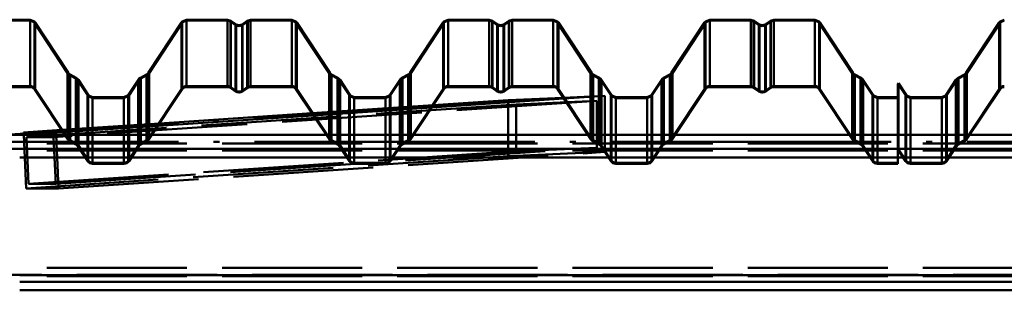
# Paper-space layout 'Layout1' of a CAD drawing. Extents: x -2 to 1033, y -36 to 596.
# Tile 88 of 256: x 171 to 192, y 501 to 507. Entities that reach past the tile are written whole.
import ezdxf

# ---------------------------------------------------------------- set-up
doc = ezdxf.new("R2010")
doc.units = 0
doc.linetypes.add('ACAD_ISO02W100', pattern=[15, 12, -3])
doc.linetypes.add('ACAD_ISO04W100', pattern=[30.5, 24, -3, 0.5, -3])
doc.layers.add('SS_PLECHY', color=7, linetype='CONTINUOUS', lineweight=50, true_color=0xb47846)
doc.layers.add('SS_VAZNICE', color=123, linetype='CONTINUOUS', lineweight=50)
doc.layers.add('SS_ZTUŽENÍ STŘECHA', color=211, linetype='CONTINUOUS', lineweight=50)

psp = doc.layouts.get("Layout1")

# ---------------------------------------------------------------- linework, layer by layer
at = {"layer": 'SS_PLECHY', "color": 5, "linetype": 'Continuous', "ltscale": 0.25}
for p, q in [((170.8225, 507.0036), (169.9446, 507.0036)), ((170.9144, 506.9653), (170.8225, 507.0036)), ((170.8225, 505.5812), (170.8225, 507.0036)), ((170.931, 506.9449), (170.9144, 506.9653)), ((171.6378, 505.8694), (170.931, 506.9449)), ((170.931, 505.5231), (170.931, 506.9449)), ((174.0612, 506.9449), (173.3544, 505.8694)), ((174.0777, 506.9653), (174.0612, 506.9449)), ((174.0612, 505.5231), (174.0612, 506.9449)), ((174.1697, 507.0036), (174.0777, 506.9653)), ((175.0476, 507.0036), (174.1697, 507.0036)), ((174.1697, 505.5812), (174.1697, 507.0036)), ((175.1216, 506.9804), (175.0476, 507.0036)), ((175.0476, 505.5812), (175.0476, 507.0036)), ((175.2325, 506.9033), (175.1216, 506.9804)), ((175.1216, 505.5582), (175.1216, 506.9804)), ((175.4686, 506.9804), (175.3577, 506.9033)), ((175.5426, 507.0036), (175.4686, 506.9804)), ((175.4686, 505.5582), (175.4686, 506.9804)), ((176.4205, 507.0036), (175.5426, 507.0036)), ((175.5426, 505.5812), (175.5426, 507.0036)), ((176.5124, 506.9653), (176.4205, 507.0036)), ((176.4205, 505.5812), (176.4205, 507.0036)), ((176.529, 506.9449), (176.5124, 506.9653)), ((177.2358, 505.8694), (176.529, 506.9449)), ((176.529, 505.5231), (176.529, 506.9449)), ((179.6592, 506.9449), (178.9524, 505.8694)), ((179.6757, 506.9653), (179.6592, 506.9449)), ((179.6592, 505.5231), (179.6592, 506.9449)), ((179.7677, 507.0036), (179.6757, 506.9653)), ((180.6456, 507.0036), (179.7677, 507.0036)), ((179.7677, 505.5812), (179.7677, 507.0036)), ((180.7196, 506.9804), (180.6456, 507.0036)), ((180.6456, 505.5812), (180.6456, 507.0036)), ((180.8305, 506.9033), (180.7196, 506.9804)), ((180.7196, 505.5582), (180.7196, 506.9804)), ((181.0666, 506.9804), (180.9557, 506.9033)), ((181.1406, 507.0036), (181.0666, 506.9804)), ((181.0666, 505.5582), (181.0666, 506.9804)), ((182.0185, 507.0036), (181.1406, 507.0036)), ((181.1406, 505.5812), (181.1406, 507.0036)), ((182.1104, 506.9653), (182.0185, 507.0036)), ((182.0185, 505.5812), (182.0185, 507.0036)), ((182.127, 506.9449), (182.1104, 506.9653)), ((182.8338, 505.8694), (182.127, 506.9449)), ((182.127, 505.5231), (182.127, 506.9449)), ((185.2572, 506.9449), (184.5504, 505.8694)), ((185.2737, 506.9653), (185.2572, 506.9449)), ((185.2572, 505.5231), (185.2572, 506.9449)), ((185.3657, 507.0036), (185.2737, 506.9653)), ((186.2436, 507.0036), (185.3657, 507.0036)), ((185.3657, 505.5812), (185.3657, 507.0036)), ((186.3176, 506.9804), (186.2436, 507.0036)), ((186.2436, 505.5812), (186.2436, 507.0036)), ((186.4285, 506.9033), (186.3176, 506.9804)), ((186.3176, 505.5582), (186.3176, 506.9804)), ((186.6646, 506.9804), (186.5537, 506.9033)), ((186.7386, 507.0036), (186.6646, 506.9804)), ((186.6646, 505.5582), (186.6646, 506.9804)), ((187.6165, 507.0036), (186.7386, 507.0036)), ((186.7386, 505.5812), (186.7386, 507.0036)), ((187.7084, 506.9653), (187.6165, 507.0036)), ((187.6165, 505.5812), (187.6165, 507.0036)), ((187.725, 506.9449), (187.7084, 506.9653)), ((188.4318, 505.8694), (187.725, 506.9449)), ((187.725, 505.5231), (187.725, 506.9449)), ((191.5615, 506.9449), (190.8547, 505.8694)), ((191.5781, 506.9653), (191.5615, 506.9449)), ((191.5615, 505.5231), (191.5615, 506.9449)), ((191.67, 507.0036), (191.5781, 506.9653)), ((175.2951, 506.8836), (175.2325, 506.9033)), ((175.2325, 505.4818), (175.2325, 506.9033)), ((175.3577, 506.9033), (175.2951, 506.8836)), ((175.3577, 505.4818), (175.3577, 506.9033)), ((180.8931, 506.8836), (180.8305, 506.9033)), ((180.8305, 505.4818), (180.8305, 506.9033)), ((180.9557, 506.9033), (180.8931, 506.8836)), ((180.9557, 505.4818), (180.9557, 506.9033)), ((186.4911, 506.8836), (186.4285, 506.9033)), ((186.4285, 505.4818), (186.4285, 506.9033)), ((186.5537, 506.9033), (186.4911, 506.8836)), ((186.5537, 505.4818), (186.5537, 506.9033)), ((171.6518, 505.8521), (171.6378, 505.8694)), ((171.6378, 504.457), (171.6378, 505.8694)), ((171.6775, 505.8329), (171.6518, 505.8521)), ((171.8102, 505.7613), (171.6775, 505.8329)), ((171.6775, 504.4208), (171.6775, 505.8329)), ((171.8405, 505.7386), (171.8102, 505.7613)), ((171.8102, 504.3498), (171.8102, 505.7613)), ((171.8571, 505.7182), (171.8405, 505.7386)), ((172.0688, 505.3959), (171.8571, 505.7182)), ((171.8571, 504.3071), (171.8571, 505.7182)), ((173.1351, 505.7182), (172.9233, 505.3959)), ((173.1516, 505.7386), (173.1351, 505.7182)), ((173.1351, 504.3071), (173.1351, 505.7182)), ((173.182, 505.7613), (173.1516, 505.7386)), ((173.3147, 505.8329), (173.182, 505.7613)), ((173.182, 504.3498), (173.182, 505.7613)), ((173.3404, 505.8521), (173.3147, 505.8329)), ((173.3147, 504.4208), (173.3147, 505.8329)), ((173.3544, 505.8694), (173.3404, 505.8521)), ((173.3544, 504.457), (173.3544, 505.8694)), ((177.2498, 505.8521), (177.2358, 505.8694)), ((177.2358, 504.457), (177.2358, 505.8694)), ((177.2755, 505.8329), (177.2498, 505.8521)), ((177.4082, 505.7613), (177.2755, 505.8329)), ((177.2755, 504.4208), (177.2755, 505.8329)), ((177.4385, 505.7386), (177.4082, 505.7613)), ((177.4082, 504.3498), (177.4082, 505.7613)), ((177.4551, 505.7182), (177.4385, 505.7386)), ((177.6668, 505.3959), (177.4551, 505.7182)), ((177.4551, 504.3071), (177.4551, 505.7182)), ((178.7331, 505.7182), (178.5213, 505.3959)), ((178.7496, 505.7386), (178.7331, 505.7182)), ((178.7331, 504.3071), (178.7331, 505.7182)), ((178.78, 505.7613), (178.7496, 505.7386)), ((178.9127, 505.8329), (178.78, 505.7613)), ((178.78, 504.3498), (178.78, 505.7613)), ((178.9384, 505.8521), (178.9127, 505.8329)), ((178.9127, 504.4208), (178.9127, 505.8329)), ((178.9524, 505.8694), (178.9384, 505.8521)), ((178.9524, 504.457), (178.9524, 505.8694)), ((182.8478, 505.8521), (182.8338, 505.8694)), ((182.8338, 504.457), (182.8338, 505.8694)), ((182.8735, 505.8329), (182.8478, 505.8521)), ((183.0062, 505.7613), (182.8735, 505.8329)), ((182.8735, 504.4208), (182.8735, 505.8329)), ((183.0365, 505.7386), (183.0062, 505.7613)), ((183.0062, 504.3498), (183.0062, 505.7613)), ((183.0531, 505.7182), (183.0365, 505.7386)), ((183.2648, 505.3959), (183.0531, 505.7182)), ((183.0531, 504.3071), (183.0531, 505.7182)), ((184.3311, 505.7182), (184.1193, 505.3959)), ((184.3476, 505.7386), (184.3311, 505.7182)), ((184.3311, 504.3071), (184.3311, 505.7182)), ((184.378, 505.7613), (184.3476, 505.7386)), ((184.5107, 505.8329), (184.378, 505.7613)), ((184.378, 504.3498), (184.378, 505.7613)), ((184.5364, 505.8521), (184.5107, 505.8329)), ((184.5107, 504.4208), (184.5107, 505.8329)), ((184.5504, 505.8694), (184.5364, 505.8521)), ((184.5504, 504.457), (184.5504, 505.8694)), ((188.4458, 505.8521), (188.4318, 505.8694)), ((188.4318, 504.457), (188.4318, 505.8694)), ((188.4715, 505.8329), (188.4458, 505.8521)), ((188.6042, 505.7613), (188.4715, 505.8329)), ((188.4715, 504.4208), (188.4715, 505.8329)), ((188.6345, 505.7386), (188.6042, 505.7613)), ((188.6042, 504.3498), (188.6042, 505.7613)), ((188.6511, 505.7182), (188.6345, 505.7386)), ((188.8628, 505.3959), (188.6511, 505.7182)), ((188.6511, 504.3071), (188.6511, 505.7182)), ((190.6354, 505.7182), (190.4236, 505.3959)), ((190.652, 505.7386), (190.6354, 505.7182)), ((190.6354, 504.3071), (190.6354, 505.7182)), ((190.6823, 505.7613), (190.652, 505.7386)), ((190.815, 505.8329), (190.6823, 505.7613)), ((190.6823, 504.3498), (190.6823, 505.7613)), ((190.8407, 505.8521), (190.815, 505.8329)), ((190.815, 504.4208), (190.815, 505.8329)), ((190.8547, 505.8694), (190.8407, 505.8521)), ((190.8547, 504.457), (190.8547, 505.8694)), ((169.9446, 505.5812), (170.8225, 505.5812)), ((169.9446, 505.5613), (170.8225, 505.5613)), ((170.9143, 505.5121), (171.6211, 504.446)), ((170.931, 505.5231), (171.6378, 504.457)), ((173.3544, 504.457), (174.0612, 505.5231)), ((173.3711, 504.446), (174.0778, 505.5121)), ((174.1697, 505.5812), (175.0476, 505.5812)), ((174.1697, 505.5613), (175.0476, 505.5613)), ((175.1102, 505.5418), (175.2211, 505.4654)), ((175.1216, 505.5582), (175.2325, 505.4818)), ((175.3577, 505.4818), (175.4686, 505.5582)), ((175.3691, 505.4654), (175.4799, 505.5418)), ((175.5426, 505.5812), (176.4205, 505.5812)), ((175.5426, 505.5613), (176.4205, 505.5613)), ((176.5123, 505.5121), (177.2191, 504.446)), ((176.529, 505.5231), (177.2358, 504.457)), ((178.9524, 504.457), (179.6592, 505.5231)), ((178.9691, 504.446), (179.6758, 505.5121)), ((179.7677, 505.5812), (180.6456, 505.5812)), ((179.7677, 505.5613), (180.6456, 505.5613)), ((180.7082, 505.5418), (180.8191, 505.4654)), ((180.7196, 505.5582), (180.8305, 505.4818)), ((180.9557, 505.4818), (181.0666, 505.5582)), ((180.9671, 505.4654), (181.0779, 505.5418)), ((181.1406, 505.5812), (182.0185, 505.5812)), ((181.1406, 505.5613), (182.0185, 505.5613)), ((182.1103, 505.5121), (182.8171, 504.446)), ((182.127, 505.5231), (182.8338, 504.457)), ((184.5504, 504.457), (185.2572, 505.5231)), ((184.5671, 504.446), (185.2738, 505.5121)), ((185.3657, 505.5812), (186.2436, 505.5812)), ((185.3657, 505.5613), (186.2436, 505.5613)), ((186.3062, 505.5418), (186.4171, 505.4654)), ((186.3176, 505.5582), (186.4285, 505.4818)), ((186.5537, 505.4818), (186.6646, 505.5582)), ((186.5651, 505.4654), (186.6759, 505.5418)), ((186.7386, 505.5812), (187.6165, 505.5812)), ((186.7386, 505.5613), (187.6165, 505.5613)), ((187.7083, 505.5121), (188.4151, 504.446)), ((187.725, 505.5231), (188.4318, 504.457)), ((189.4068, 505.6431), (189.3901, 505.632)), ((189.3901, 505.632), (189.3901, 504.2217)), ((189.5692, 505.3959), (189.4068, 505.6431)), ((189.4068, 504.2327), (189.4068, 505.6431)), ((190.8547, 504.457), (191.5615, 505.5231)), ((190.8714, 504.446), (191.5782, 505.5121)), ((172.0829, 505.3787), (172.0688, 505.3959)), ((172.0688, 503.9877), (172.0688, 505.3959)), ((172.1607, 505.3463), (172.0829, 505.3787)), ((172.8315, 505.3463), (172.1607, 505.3463)), ((172.9093, 505.3787), (172.8315, 505.3463)), ((172.8315, 503.9385), (172.8315, 505.3463)), ((172.9233, 505.3959), (172.9093, 505.3787)), ((172.9233, 503.9877), (172.9233, 505.3959)), ((177.6809, 505.3787), (177.6668, 505.3959)), ((177.6668, 503.9877), (177.6668, 505.3959)), ((177.7587, 505.3463), (177.6809, 505.3787)), ((178.4295, 505.3463), (177.7587, 505.3463)), ((177.7587, 503.9385), (177.7587, 505.3463)), ((178.5073, 505.3787), (178.4295, 505.3463)), ((178.4295, 503.9385), (178.4295, 505.3463)), ((178.5213, 505.3959), (178.5073, 505.3787)), ((178.5213, 503.9877), (178.5213, 505.3959)), ((183.2789, 505.3787), (183.2648, 505.3959)), ((183.2648, 503.9877), (183.2648, 505.3959)), ((183.3567, 505.3463), (183.2789, 505.3787)), ((184.0275, 505.3463), (183.3567, 505.3463)), ((183.3567, 503.9385), (183.3567, 505.3463)), ((184.1053, 505.3787), (184.0275, 505.3463)), ((184.0275, 503.9385), (184.0275, 505.3463)), ((184.1193, 505.3959), (184.1053, 505.3787)), ((184.1193, 503.9877), (184.1193, 505.3959)), ((188.8769, 505.3787), (188.8628, 505.3959)), ((188.8628, 503.9877), (188.8628, 505.3959)), ((188.9547, 505.3463), (188.8769, 505.3787)), ((189.3901, 505.3463), (188.9547, 505.3463)), ((188.9547, 505.3463), (188.9547, 503.9385)), ((189.5832, 505.3787), (189.5692, 505.3959)), ((189.5692, 503.9877), (189.5692, 505.3959)), ((189.661, 505.3463), (189.5832, 505.3787)), ((190.3318, 505.3463), (189.661, 505.3463)), ((189.661, 503.9385), (189.661, 505.3463)), ((190.4096, 505.3787), (190.3318, 505.3463)), ((190.3318, 503.9385), (190.3318, 505.3463)), ((190.4236, 505.3959), (190.4096, 505.3787)), ((190.4236, 503.9877), (190.4236, 505.3959)), ((171.6775, 504.4208), (171.8102, 504.3498)), ((173.182, 504.3498), (173.3147, 504.4208)), ((177.2755, 504.4208), (177.4082, 504.3498)), ((178.78, 504.3498), (178.9127, 504.4208)), ((182.8735, 504.4208), (183.0062, 504.3498)), ((184.378, 504.3498), (184.5107, 504.4208)), ((188.4715, 504.4208), (188.6042, 504.3498)), ((190.6823, 504.3498), (190.815, 504.4208)), ((171.668, 504.4033), (171.8007, 504.3323)), ((171.8404, 504.2961), (172.0522, 503.9767)), ((171.8571, 504.3071), (172.0688, 503.9877)), ((172.9233, 503.9877), (173.1351, 504.3071)), ((172.94, 503.9767), (173.1518, 504.2961)), ((173.1915, 504.3323), (173.3242, 504.4033)), ((177.266, 504.4033), (177.3987, 504.3323)), ((177.4384, 504.2961), (177.6502, 503.9767)), ((177.4551, 504.3071), (177.6668, 503.9877)), ((178.5213, 503.9877), (178.7331, 504.3071)), ((178.538, 503.9767), (178.7498, 504.2961)), ((178.7895, 504.3323), (178.9222, 504.4033)), ((182.864, 504.4033), (182.9967, 504.3323)), ((183.0364, 504.2961), (183.2482, 503.9767)), ((183.0531, 504.3071), (183.2648, 503.9877)), ((184.1193, 503.9877), (184.3311, 504.3071)), ((184.136, 503.9767), (184.3478, 504.2961)), ((184.3875, 504.3323), (184.5202, 504.4033)), ((188.462, 504.4033), (188.5947, 504.3323)), ((188.6344, 504.2961), (188.8462, 503.9767)), ((188.6511, 504.3071), (188.8628, 503.9877)), ((189.3901, 504.2217), (189.4068, 504.2327)), ((189.3901, 504.2217), (189.3901, 503.9385)), ((189.3901, 504.2217), (189.5525, 503.9767)), ((189.4068, 504.2327), (189.5692, 503.9877)), ((190.4236, 503.9877), (190.6354, 504.3071)), ((190.4403, 503.9767), (190.6521, 504.2961)), ((190.6918, 504.3323), (190.8245, 504.4033)), ((172.1607, 503.9385), (172.8315, 503.9385)), ((172.1607, 503.9186), (172.8315, 503.9186)), ((177.7587, 503.9385), (178.4295, 503.9385)), ((177.7587, 503.9186), (178.4295, 503.9186)), ((183.3567, 503.9385), (184.0275, 503.9385)), ((183.3567, 503.9186), (184.0275, 503.9186)), ((188.9547, 503.9385), (189.3901, 503.9385)), ((188.9547, 503.9186), (189.3901, 503.9186)), ((189.3901, 503.9385), (189.3901, 503.9186)), ((189.661, 503.9385), (190.3318, 503.9385)), ((189.661, 503.9186), (190.3318, 503.9186))]:
    psp.add_line(p, q, dxfattribs=at)
at = {"layer": 'SS_PLECHY', "color": 5, "linetype": 'ACAD_ISO02W100', "ltscale": 0.25}
for p, q in [((170.8225, 506.9835), (169.9446, 506.9835)), ((170.9003, 506.9511), (170.8225, 506.9835)), ((170.9143, 506.9339), (170.9003, 506.9511)), ((174.0919, 506.9511), (174.0778, 506.9339)), ((174.1697, 506.9835), (174.0919, 506.9511)), ((175.0476, 506.9835), (174.1697, 506.9835)), ((175.1102, 506.9638), (175.0476, 506.9835)), ((175.2211, 506.8867), (175.1102, 506.9638)), ((175.1102, 506.9638), (175.1102, 505.5418)), ((175.4799, 506.9638), (175.3691, 506.8867)), ((175.5426, 506.9835), (175.4799, 506.9638)), ((175.4799, 506.9638), (175.4799, 505.5418)), ((176.4205, 506.9835), (175.5426, 506.9835)), ((176.4983, 506.9511), (176.4205, 506.9835)), ((176.5123, 506.9339), (176.4983, 506.9511)), ((179.6899, 506.9511), (179.6758, 506.9339)), ((179.7677, 506.9835), (179.6899, 506.9511)), ((180.6456, 506.9835), (179.7677, 506.9835)), ((180.7082, 506.9638), (180.6456, 506.9835)), ((180.8191, 506.8867), (180.7082, 506.9638)), ((180.7082, 506.9638), (180.7082, 505.5418)), ((181.0779, 506.9638), (180.9671, 506.8867)), ((181.1406, 506.9835), (181.0779, 506.9638)), ((181.0779, 506.9638), (181.0779, 505.5418)), ((182.0185, 506.9835), (181.1406, 506.9835)), ((182.0963, 506.9511), (182.0185, 506.9835)), ((182.1103, 506.9339), (182.0963, 506.9511)), ((185.2879, 506.9511), (185.2738, 506.9339)), ((185.3657, 506.9835), (185.2879, 506.9511)), ((186.2436, 506.9835), (185.3657, 506.9835)), ((186.3062, 506.9638), (186.2436, 506.9835)), ((186.4171, 506.8867), (186.3062, 506.9638)), ((186.3062, 506.9638), (186.3062, 505.5418)), ((186.6759, 506.9638), (186.5651, 506.8867)), ((186.7386, 506.9835), (186.6759, 506.9638)), ((186.6759, 506.9638), (186.6759, 505.5418)), ((187.6165, 506.9835), (186.7386, 506.9835)), ((187.6943, 506.9511), (187.6165, 506.9835)), ((187.7083, 506.9339), (187.6943, 506.9511)), ((191.5922, 506.9511), (191.5782, 506.9339)), ((191.67, 506.9835), (191.5922, 506.9511)), ((171.6211, 505.8583), (170.9143, 506.9339)), ((170.9143, 506.9339), (170.9143, 505.5121)), ((174.0778, 506.9339), (173.3711, 505.8583)), ((174.0778, 506.9339), (174.0778, 505.5121)), ((175.2951, 506.8635), (175.2211, 506.8867)), ((175.2211, 506.8867), (175.2211, 505.4654)), ((175.3691, 506.8867), (175.2951, 506.8635)), ((175.3691, 506.8867), (175.3691, 505.4654)), ((177.2191, 505.8583), (176.5123, 506.9339)), ((176.5123, 506.9339), (176.5123, 505.5121)), ((179.6758, 506.9339), (178.9691, 505.8583)), ((179.6758, 506.9339), (179.6758, 505.5121)), ((180.8931, 506.8635), (180.8191, 506.8867)), ((180.8191, 506.8867), (180.8191, 505.4654)), ((180.9671, 506.8867), (180.8931, 506.8635)), ((180.9671, 506.8867), (180.9671, 505.4654)), ((182.8171, 505.8583), (182.1103, 506.9339)), ((182.1103, 506.9339), (182.1103, 505.5121)), ((185.2738, 506.9339), (184.5671, 505.8583)), ((185.2738, 506.9339), (185.2738, 505.5121)), ((186.4911, 506.8635), (186.4171, 506.8867)), ((186.4171, 506.8867), (186.4171, 505.4654)), ((186.5651, 506.8867), (186.4911, 506.8635)), ((186.5651, 506.8867), (186.5651, 505.4654)), ((188.4151, 505.8583), (187.7083, 506.9339)), ((187.7083, 506.9339), (187.7083, 505.5121)), ((191.5782, 506.9339), (190.8714, 505.8583)), ((191.5782, 506.9339), (191.5782, 505.5121)), ((171.6376, 505.8379), (171.6211, 505.8583)), ((171.6211, 505.8583), (171.6211, 504.446)), ((171.668, 505.8152), (171.6376, 505.8379)), ((171.8007, 505.7436), (171.668, 505.8152)), ((171.668, 505.8152), (171.668, 504.4033)), ((171.8264, 505.7244), (171.8007, 505.7436)), ((171.8007, 505.7436), (171.8007, 504.3323)), ((171.8404, 505.7071), (171.8264, 505.7244)), ((172.0522, 505.3849), (171.8404, 505.7071)), ((171.8404, 505.7071), (171.8404, 504.2961)), ((173.1518, 505.7071), (172.94, 505.3849)), ((173.1658, 505.7244), (173.1518, 505.7071)), ((173.1518, 505.7071), (173.1518, 504.2961)), ((173.1915, 505.7436), (173.1658, 505.7244)), ((173.3242, 505.8152), (173.1915, 505.7436)), ((173.1915, 505.7436), (173.1915, 504.3323)), ((173.3545, 505.8379), (173.3242, 505.8152)), ((173.3242, 505.8152), (173.3242, 504.4033)), ((173.3711, 505.8583), (173.3545, 505.8379)), ((173.3711, 505.8583), (173.3711, 504.446)), ((177.2356, 505.8379), (177.2191, 505.8583)), ((177.2191, 505.8583), (177.2191, 504.446)), ((177.266, 505.8152), (177.2356, 505.8379)), ((177.3987, 505.7436), (177.266, 505.8152)), ((177.266, 505.8152), (177.266, 504.4033)), ((177.4244, 505.7244), (177.3987, 505.7436)), ((177.3987, 505.7436), (177.3987, 504.3323)), ((177.4384, 505.7071), (177.4244, 505.7244)), ((177.6502, 505.3849), (177.4384, 505.7071)), ((177.4384, 505.7071), (177.4384, 504.2961)), ((178.7498, 505.7071), (178.538, 505.3849)), ((178.7638, 505.7244), (178.7498, 505.7071)), ((178.7498, 505.7071), (178.7498, 504.2961)), ((178.7895, 505.7436), (178.7638, 505.7244)), ((178.9222, 505.8152), (178.7895, 505.7436)), ((178.7895, 505.7436), (178.7895, 504.3323)), ((178.9525, 505.8379), (178.9222, 505.8152)), ((178.9222, 505.8152), (178.9222, 504.4033)), ((178.9691, 505.8583), (178.9525, 505.8379)), ((178.9691, 505.8583), (178.9691, 504.446)), ((182.8336, 505.8379), (182.8171, 505.8583)), ((182.8171, 505.8583), (182.8171, 504.446)), ((182.864, 505.8152), (182.8336, 505.8379)), ((182.9967, 505.7436), (182.864, 505.8152)), ((182.864, 505.8152), (182.864, 504.4033)), ((183.0224, 505.7244), (182.9967, 505.7436)), ((182.9967, 505.7436), (182.9967, 504.3323)), ((183.0364, 505.7071), (183.0224, 505.7244)), ((183.2482, 505.3849), (183.0364, 505.7071)), ((183.0364, 505.7071), (183.0364, 504.2961)), ((184.3478, 505.7071), (184.136, 505.3849)), ((184.3618, 505.7244), (184.3478, 505.7071)), ((184.3478, 505.7071), (184.3478, 504.2961)), ((184.3875, 505.7436), (184.3618, 505.7244)), ((184.5202, 505.8152), (184.3875, 505.7436)), ((184.3875, 505.7436), (184.3875, 504.3323)), ((184.5505, 505.8379), (184.5202, 505.8152)), ((184.5202, 505.8152), (184.5202, 504.4033)), ((184.5671, 505.8583), (184.5505, 505.8379)), ((184.5671, 505.8583), (184.5671, 504.446)), ((188.4316, 505.8379), (188.4151, 505.8583)), ((188.4151, 505.8583), (188.4151, 504.446)), ((188.462, 505.8152), (188.4316, 505.8379)), ((188.5947, 505.7436), (188.462, 505.8152)), ((188.462, 505.8152), (188.462, 504.4033)), ((188.6204, 505.7244), (188.5947, 505.7436)), ((188.5947, 505.7436), (188.5947, 504.3323)), ((188.6344, 505.7071), (188.6204, 505.7244)), ((188.8462, 505.3849), (188.6344, 505.7071)), ((188.6344, 505.7071), (188.6344, 504.2961)), ((190.6521, 505.7071), (190.4403, 505.3849)), ((190.6661, 505.7244), (190.6521, 505.7071)), ((190.6521, 505.7071), (190.6521, 504.2961)), ((190.6918, 505.7436), (190.6661, 505.7244)), ((190.8245, 505.8152), (190.6918, 505.7436)), ((190.6918, 505.7436), (190.6918, 504.3323)), ((190.8549, 505.8379), (190.8245, 505.8152)), ((190.8245, 505.8152), (190.8245, 504.4033)), ((190.8714, 505.8583), (190.8549, 505.8379)), ((190.8714, 505.8583), (190.8714, 504.446)), ((170.8225, 505.5613), (170.8225, 505.5812)), ((174.1697, 505.5613), (174.1697, 505.5812)), ((175.0476, 505.5613), (175.0476, 505.5812)), ((175.5426, 505.5613), (175.5426, 505.5812)), ((176.4205, 505.5613), (176.4205, 505.5812)), ((179.7677, 505.5613), (179.7677, 505.5812)), ((180.6456, 505.5613), (180.6456, 505.5812)), ((181.1406, 505.5613), (181.1406, 505.5812)), ((182.0185, 505.5613), (182.0185, 505.5812)), ((185.3657, 505.5613), (185.3657, 505.5812)), ((186.2436, 505.5613), (186.2436, 505.5812)), ((186.7386, 505.5613), (186.7386, 505.5812)), ((187.6165, 505.5613), (187.6165, 505.5812)), ((189.5525, 505.3849), (189.3901, 505.632)), ((172.0687, 505.3645), (172.0522, 505.3849)), ((172.0522, 505.3849), (172.0522, 503.9767)), ((172.1607, 505.3262), (172.0687, 505.3645)), ((172.1607, 503.9186), (172.1607, 505.3463)), ((172.8315, 505.3262), (172.1607, 505.3262)), ((172.9234, 505.3645), (172.8315, 505.3262)), ((172.94, 505.3849), (172.9234, 505.3645)), ((172.94, 505.3849), (172.94, 503.9767)), ((177.6667, 505.3645), (177.6502, 505.3849)), ((177.6502, 505.3849), (177.6502, 503.9767)), ((177.7587, 505.3262), (177.6667, 505.3645)), ((178.4295, 505.3262), (177.7587, 505.3262)), ((178.5214, 505.3645), (178.4295, 505.3262)), ((178.538, 505.3849), (178.5214, 505.3645)), ((178.538, 505.3849), (178.538, 503.9767)), ((183.2647, 505.3645), (183.2482, 505.3849)), ((183.2482, 505.3849), (183.2482, 503.9767)), ((183.3567, 505.3262), (183.2647, 505.3645)), ((184.0275, 505.3262), (183.3567, 505.3262)), ((184.1194, 505.3645), (184.0275, 505.3262)), ((184.136, 505.3849), (184.1194, 505.3645)), ((184.136, 505.3849), (184.136, 503.9767)), ((188.8627, 505.3645), (188.8462, 505.3849)), ((188.8462, 505.3849), (188.8462, 503.9767)), ((188.9547, 505.3262), (188.8627, 505.3645)), ((189.3901, 505.3262), (188.9547, 505.3262)), ((189.5691, 505.3645), (189.5525, 505.3849)), ((189.5525, 505.3849), (189.5525, 503.9767)), ((189.661, 505.3262), (189.5691, 505.3645)), ((190.3318, 505.3262), (189.661, 505.3262)), ((190.4238, 505.3645), (190.3318, 505.3262)), ((190.4403, 505.3849), (190.4238, 505.3645)), ((190.4403, 505.3849), (190.4403, 503.9767)), ((172.8315, 503.9186), (172.8315, 503.9385)), ((177.7587, 503.9186), (177.7587, 503.9385)), ((178.4295, 503.9186), (178.4295, 503.9385)), ((183.3567, 503.9186), (183.3567, 503.9385)), ((184.0275, 503.9186), (184.0275, 503.9385)), ((188.9547, 503.9385), (188.9547, 503.9186)), ((189.661, 503.9186), (189.661, 503.9385)), ((190.3318, 503.9186), (190.3318, 503.9385))]:
    psp.add_line(p, q, dxfattribs=at)
at = {"layer": 'SS_PLECHY', "color": 5, "linetype": 'Continuous', "ltscale": 0.25, "extrusion": (-4.67795e-13, 0.093704, -0.9956)}
psp.add_arc((-170.8225, 503.2279, 47.3626), 0.13, 90, 146.57519, dxfattribs=at)
at = {"layer": 'SS_PLECHY', "color": 5, "linetype": 'Continuous', "ltscale": 0.25, "extrusion": (-5.66437e-13, 0.093704, -0.9956)}
psp.add_arc((-170.8225, 503.2279, 47.3626), 0.11, 90, 146.57519, dxfattribs=at)
at = {"layer": 'SS_PLECHY', "color": 5, "linetype": 'Continuous', "ltscale": 0.25, "extrusion": (1.80705e-12, 0.093704, -0.9956)}
psp.add_arc((-174.1697, 503.2279, 47.3626), 0.13, 33.42481, 90, dxfattribs=at)
at = {"layer": 'SS_PLECHY', "color": 5, "linetype": 'Continuous', "ltscale": 0.25, "extrusion": (1.67183e-12, 0.093704, -0.9956)}
psp.add_arc((-174.1697, 503.2279, 47.3626), 0.11, 33.42481, 90, dxfattribs=at)
at = {"layer": 'SS_PLECHY', "color": 5, "linetype": 'Continuous', "ltscale": 0.25, "extrusion": (-1.02019e-12, 0.093704, -0.9956)}
psp.add_arc((-175.0476, 503.2279, 47.3626), 0.13, 90, 124.70088, dxfattribs=at)
at = {"layer": 'SS_PLECHY', "color": 5, "linetype": 'Continuous', "ltscale": 0.25, "extrusion": (-5.56443e-13, 0.093704, -0.9956)}
psp.add_arc((-175.0476, 503.2279, 47.3626), 0.11, 90, 124.70088, dxfattribs=at)
at = {"layer": 'SS_PLECHY', "color": 5, "linetype": 'Continuous', "ltscale": 0.25, "extrusion": (-1.25663e-12, -0.093704, 0.9956)}
psp.add_arc((175.2951, 503.3474, -47.3739), 0.11, 235.29912, 304.70088, dxfattribs=at)
at = {"layer": 'SS_PLECHY', "color": 5, "linetype": 'Continuous', "ltscale": 0.25, "extrusion": (7.14694e-13, 0.093704, -0.9956)}
psp.add_arc((-175.5426, 503.2279, 47.3626), 0.13, 55.29912, 90, dxfattribs=at)
at = {"layer": 'SS_PLECHY', "color": 5, "linetype": 'Continuous', "ltscale": 0.25, "extrusion": (9.8529e-13, 0.093704, -0.9956)}
psp.add_arc((-175.5426, 503.2279, 47.3626), 0.11, 55.29912, 90, dxfattribs=at)
at = {"layer": 'SS_PLECHY', "color": 5, "linetype": 'Continuous', "ltscale": 0.25, "extrusion": (-8.19436e-13, 0.093704, -0.9956)}
psp.add_arc((-176.4205, 503.2279, 47.3626), 0.13, 90, 146.57519, dxfattribs=at)
at = {"layer": 'SS_PLECHY', "color": 5, "linetype": 'Continuous', "ltscale": 0.25, "extrusion": (-9.82011e-13, 0.093704, -0.9956)}
psp.add_arc((-176.4205, 503.2279, 47.3626), 0.11, 90, 146.57519, dxfattribs=at)
at = {"layer": 'SS_PLECHY', "color": 5, "linetype": 'Continuous', "ltscale": 0.25, "extrusion": (2.46819e-12, 0.093704, -0.9956)}
psp.add_arc((-179.7677, 503.2279, 47.3626), 0.13, 33.42481, 90, dxfattribs=at)
at = {"layer": 'SS_PLECHY', "color": 5, "linetype": 'Continuous', "ltscale": 0.25, "extrusion": (2.44112e-12, 0.093704, -0.9956)}
psp.add_arc((-179.7677, 503.2279, 47.3626), 0.11, 33.42481, 90, dxfattribs=at)
at = {"layer": 'SS_PLECHY', "color": 5, "linetype": 'Continuous', "ltscale": 0.25, "extrusion": (-1.28543e-12, 0.093704, -0.9956)}
psp.add_arc((-180.6456, 503.2279, 47.3626), 0.13, 90, 124.70088, dxfattribs=at)
at = {"layer": 'SS_PLECHY', "color": 5, "linetype": 'Continuous', "ltscale": 0.25, "extrusion": (-8.65068e-13, 0.093704, -0.9956)}
psp.add_arc((-180.6456, 503.2279, 47.3626), 0.11, 90, 124.70088, dxfattribs=at)
at = {"layer": 'SS_PLECHY', "color": 5, "linetype": 'Continuous', "ltscale": 0.25, "extrusion": (-1.51017e-12, -0.093704, 0.9956)}
psp.add_arc((180.8931, 503.3474, -47.3739), 0.11, 235.29912, 304.70088, dxfattribs=at)
at = {"layer": 'SS_PLECHY', "color": 5, "linetype": 'Continuous', "ltscale": 0.25, "extrusion": (1.20279e-12, 0.093704, -0.9956)}
psp.add_arc((-181.1406, 503.2279, 47.3626), 0.13, 55.29912, 90, dxfattribs=at)
at = {"layer": 'SS_PLECHY', "color": 5, "linetype": 'Continuous', "ltscale": 0.25, "extrusion": (1.19378e-12, 0.093704, -0.9956)}
psp.add_arc((-181.1406, 503.2279, 47.3626), 0.11, 55.29912, 90, dxfattribs=at)
at = {"layer": 'SS_PLECHY', "color": 5, "linetype": 'Continuous', "ltscale": 0.25, "extrusion": (-1.16565e-12, 0.093704, -0.9956)}
psp.add_arc((-182.0185, 503.2279, 47.3626), 0.13, 90, 146.57519, dxfattribs=at)
at = {"layer": 'SS_PLECHY', "color": 5, "linetype": 'Continuous', "ltscale": 0.25, "extrusion": (-1.39118e-12, 0.093704, -0.9956)}
psp.add_arc((-182.0185, 503.2279, 47.3626), 0.11, 90, 146.57519, dxfattribs=at)
at = {"layer": 'SS_PLECHY', "color": 5, "linetype": 'Continuous', "ltscale": 0.25, "extrusion": (3.12932e-12, 0.093704, -0.9956)}
psp.add_arc((-185.3657, 503.2279, 47.3626), 0.13, 33.42481, 90, dxfattribs=at)
at = {"layer": 'SS_PLECHY', "color": 5, "linetype": 'Continuous', "ltscale": 0.25, "extrusion": (3.22247e-12, 0.093704, -0.9956)}
psp.add_arc((-185.3657, 503.2279, 47.3626), 0.11, 33.42481, 90, dxfattribs=at)
at = {"layer": 'SS_PLECHY', "color": 5, "linetype": 'Continuous', "ltscale": 0.25, "extrusion": (-1.55069e-12, 0.093704, -0.9956)}
psp.add_arc((-186.2436, 503.2279, 47.3626), 0.13, 90, 124.70088, dxfattribs=at)
at = {"layer": 'SS_PLECHY', "color": 5, "linetype": 'Continuous', "ltscale": 0.25, "extrusion": (-1.17854e-12, 0.093704, -0.9956)}
psp.add_arc((-186.2436, 503.2279, 47.3626), 0.11, 90, 124.70088, dxfattribs=at)
at = {"layer": 'SS_PLECHY', "color": 5, "linetype": 'Continuous', "ltscale": 0.25, "extrusion": (-1.68516e-12, -0.093704, 0.9956)}
psp.add_arc((186.4911, 503.3474, -47.3739), 0.11, 235.29912, 304.70088, dxfattribs=at)
at = {"layer": 'SS_PLECHY', "color": 5, "linetype": 'Continuous', "ltscale": 0.25, "extrusion": (1.55069e-12, 0.093704, -0.9956)}
psp.add_arc((-186.7386, 503.2279, 47.3626), 0.13, 55.29912, 90, dxfattribs=at)
at = {"layer": 'SS_PLECHY', "color": 5, "linetype": 'Continuous', "ltscale": 0.25, "extrusion": (1.18398e-12, 0.093704, -0.9956)}
psp.add_arc((-186.7386, 503.2279, 47.3626), 0.11, 55.29912, 90, dxfattribs=at)
at = {"layer": 'SS_PLECHY', "color": 5, "linetype": 'Continuous', "ltscale": 0.25, "extrusion": (-1.51729e-12, 0.093704, -0.9956)}
psp.add_arc((-187.6165, 503.2279, 47.3626), 0.13, 90, 146.57519, dxfattribs=at)
at = {"layer": 'SS_PLECHY', "color": 5, "linetype": 'Continuous', "ltscale": 0.25, "extrusion": (-1.80675e-12, 0.093704, -0.9956)}
psp.add_arc((-187.6165, 503.2279, 47.3626), 0.11, 90, 146.57519, dxfattribs=at)
at = {"layer": 'SS_PLECHY', "color": 5, "linetype": 'Continuous', "ltscale": 0.25, "extrusion": (1.15611e-12, 0.093704, -0.9956)}
psp.add_arc((-191.67, 503.2279, 47.3626), 0.13, 33.42481, 90, dxfattribs=at)
at = {"layer": 'SS_PLECHY', "color": 5, "linetype": 'Continuous', "ltscale": 0.25, "extrusion": (7.62259e-13, 0.093704, -0.9956)}
psp.add_arc((-191.67, 503.2279, 47.3626), 0.11, 33.42481, 90, dxfattribs=at)
at = {"layer": 'SS_PLECHY', "color": 5, "linetype": 'Continuous', "ltscale": 0.25, "extrusion": (-4.60418e-13, -0.093704, 0.9956)}
psp.add_arc((175.2951, 503.3474, -47.3739), 0.13, 235.29912, 304.70088, dxfattribs=at)
at = {"layer": 'SS_PLECHY', "color": 5, "linetype": 'Continuous', "ltscale": 0.25, "extrusion": (-1.29463e-12, -0.093704, 0.9956)}
psp.add_arc((180.8931, 503.3474, -47.3739), 0.13, 235.29912, 304.70088, dxfattribs=at)
at = {"layer": 'SS_PLECHY', "color": 5, "linetype": 'Continuous', "ltscale": 0.25, "extrusion": (-1.43469e-12, -0.093704, 0.9956)}
psp.add_arc((186.4911, 503.3474, -47.3739), 0.13, 235.29912, 304.70088, dxfattribs=at)
at = {"layer": 'SS_PLECHY', "color": 5, "linetype": 'Continuous', "ltscale": 0.25, "extrusion": (1.73526e-12, -0.093704, 0.9956)}
psp.add_arc((171.7296, 502.2975, -47.2751), 0.13, 213.42481, 241.736, dxfattribs=at)
at = {"layer": 'SS_PLECHY', "color": 5, "linetype": 'Continuous', "ltscale": 0.25, "extrusion": (1.79146e-12, -0.093704, 0.9956)}
psp.add_arc((171.7296, 502.2975, -47.2751), 0.11, 213.42481, 241.736, dxfattribs=at)
at = {"layer": 'SS_PLECHY', "color": 5, "linetype": 'Continuous', "ltscale": 0.25, "extrusion": (-1.0781e-12, -0.093704, 0.9956)}
psp.add_arc((173.2626, 502.2975, -47.2751), 0.11, 298.264, 326.57519, dxfattribs=at)
at = {"layer": 'SS_PLECHY', "color": 5, "linetype": 'Continuous', "ltscale": 0.25, "extrusion": (-1.39296e-12, -0.093704, 0.9956)}
psp.add_arc((173.2626, 502.2975, -47.2751), 0.13, 298.264, 326.57519, dxfattribs=at)
at = {"layer": 'SS_PLECHY', "color": 5, "linetype": 'Continuous', "ltscale": 0.25, "extrusion": (1.08432e-12, -0.093704, 0.9956)}
psp.add_arc((177.3276, 502.2975, -47.2751), 0.13, 213.42481, 241.736, dxfattribs=at)
at = {"layer": 'SS_PLECHY', "color": 5, "linetype": 'Continuous', "ltscale": 0.25, "extrusion": (1.07676e-12, -0.093704, 0.9956)}
psp.add_arc((177.3276, 502.2975, -47.2751), 0.11, 213.42481, 241.736, dxfattribs=at)
at = {"layer": 'SS_PLECHY', "color": 5, "linetype": 'Continuous', "ltscale": 0.25, "extrusion": (-4.73028e-13, -0.093704, 0.9956)}
psp.add_arc((178.8606, 502.2975, -47.2751), 0.11, 298.264, 326.57519, dxfattribs=at)
at = {"layer": 'SS_PLECHY', "color": 5, "linetype": 'Continuous', "ltscale": 0.25, "extrusion": (-8.88879e-13, -0.093704, 0.9956)}
psp.add_arc((178.8606, 502.2975, -47.2751), 0.13, 298.264, 326.57519, dxfattribs=at)
at = {"layer": 'SS_PLECHY', "color": 5, "linetype": 'Continuous', "ltscale": 0.25, "extrusion": (4.23182e-13, -0.093704, 0.9956)}
psp.add_arc((182.9256, 502.2975, -47.2751), 0.13, 213.42481, 241.736, dxfattribs=at)
at = {"layer": 'SS_PLECHY', "color": 5, "linetype": 'Continuous', "ltscale": 0.25, "extrusion": (2.954e-13, -0.093704, 0.9956)}
psp.add_arc((182.9256, 502.2975, -47.2751), 0.11, 213.42481, 241.736, dxfattribs=at)
at = {"layer": 'SS_PLECHY', "color": 5, "linetype": 'Continuous', "ltscale": 0.25, "extrusion": (1.22737e-13, -0.093704, 0.9956)}
psp.add_arc((184.4586, 502.2975, -47.2751), 0.11, 298.264, 326.57519, dxfattribs=at)
at = {"layer": 'SS_PLECHY', "color": 5, "linetype": 'Continuous', "ltscale": 0.25, "extrusion": (-3.76912e-13, -0.093704, 0.9956)}
psp.add_arc((184.4586, 502.2975, -47.2751), 0.13, 298.264, 326.57519, dxfattribs=at)
at = {"layer": 'SS_PLECHY', "color": 5, "linetype": 'Continuous', "ltscale": 0.25, "extrusion": (-2.37979e-13, -0.093704, 0.9956)}
psp.add_arc((188.5236, 502.2975, -47.2751), 0.13, 213.42481, 241.736, dxfattribs=at)
at = {"layer": 'SS_PLECHY', "color": 5, "linetype": 'Continuous', "ltscale": 0.25, "extrusion": (-5.40536e-13, -0.093704, 0.9956)}
psp.add_arc((188.5236, 502.2975, -47.2751), 0.11, 213.42481, 241.736, dxfattribs=at)
at = {"layer": 'SS_PLECHY', "color": 5, "linetype": 'Continuous', "ltscale": 0.25, "extrusion": (-1.77315e-12, -0.093704, 0.9956)}
psp.add_arc((190.7629, 502.2975, -47.2751), 0.11, 298.264, 326.57519, dxfattribs=at)
at = {"layer": 'SS_PLECHY', "color": 5, "linetype": 'Continuous', "ltscale": 0.25, "extrusion": (-1.82098e-12, -0.093704, 0.9956)}
psp.add_arc((190.7629, 502.2975, -47.2751), 0.13, 298.264, 326.57519, dxfattribs=at)
at = {"layer": 'SS_PLECHY', "color": 5, "linetype": 'Continuous', "ltscale": 0.25, "extrusion": (1.91931e-12, 0.093704, -0.9956)}
psp.add_arc((-171.7486, 502.0173, 47.2487), 0.11, 118.264, 146.57519, dxfattribs=at)
at = {"layer": 'SS_PLECHY', "color": 5, "linetype": 'Continuous', "ltscale": 0.25, "extrusion": (2.03557e-12, 0.093704, -0.9956)}
psp.add_arc((-171.7486, 502.0173, 47.2487), 0.13, 118.264, 146.57519, dxfattribs=at)
at = {"layer": 'SS_PLECHY', "color": 5, "linetype": 'Continuous', "ltscale": 0.25, "extrusion": (-1.61234e-12, 0.093704, -0.9956)}
psp.add_arc((-173.2436, 502.0173, 47.2487), 0.13, 33.42481, 61.736, dxfattribs=at)
at = {"layer": 'SS_PLECHY', "color": 5, "linetype": 'Continuous', "ltscale": 0.25, "extrusion": (-2.35965e-12, 0.093704, -0.9956)}
psp.add_arc((-173.2436, 502.0173, 47.2487), 0.11, 33.42481, 61.736, dxfattribs=at)
at = {"layer": 'SS_PLECHY', "color": 5, "linetype": 'Continuous', "ltscale": 0.25, "extrusion": (1.31422e-12, 0.093704, -0.9956)}
psp.add_arc((-177.3466, 502.0173, 47.2487), 0.11, 118.264, 146.57519, dxfattribs=at)
at = {"layer": 'SS_PLECHY', "color": 5, "linetype": 'Continuous', "ltscale": 0.25, "extrusion": (1.48345e-12, 0.093704, -0.9956)}
psp.add_arc((-177.3466, 502.0173, 47.2487), 0.13, 118.264, 146.57519, dxfattribs=at)
at = {"layer": 'SS_PLECHY', "color": 5, "linetype": 'Continuous', "ltscale": 0.25, "extrusion": (-1.03337e-12, 0.093704, -0.9956)}
psp.add_arc((-178.8416, 502.0173, 47.2487), 0.13, 33.42481, 61.736, dxfattribs=at)
at = {"layer": 'SS_PLECHY', "color": 5, "linetype": 'Continuous', "ltscale": 0.25, "extrusion": (-1.57833e-12, 0.093704, -0.9956)}
psp.add_arc((-178.8416, 502.0173, 47.2487), 0.11, 33.42481, 61.736, dxfattribs=at)
at = {"layer": 'SS_PLECHY', "color": 5, "linetype": 'Continuous', "ltscale": 0.25, "extrusion": (7.18477e-13, 0.093704, -0.9956)}
psp.add_arc((-182.9446, 502.0173, 47.2487), 0.11, 118.264, 146.57519, dxfattribs=at)
at = {"layer": 'SS_PLECHY', "color": 5, "linetype": 'Continuous', "ltscale": 0.25, "extrusion": (1.01952e-12, 0.093704, -0.9956)}
psp.add_arc((-182.9446, 502.0173, 47.2487), 0.13, 118.264, 146.57519, dxfattribs=at)
at = {"layer": 'SS_PLECHY', "color": 5, "linetype": 'Continuous', "ltscale": 0.25, "extrusion": (-2.90049e-13, 0.093704, -0.9956)}
psp.add_arc((-184.4396, 502.0173, 47.2487), 0.13, 33.42481, 61.736, dxfattribs=at)
at = {"layer": 'SS_PLECHY', "color": 5, "linetype": 'Continuous', "ltscale": 0.25, "extrusion": (-8.09048e-13, 0.093704, -0.9956)}
psp.add_arc((-184.4396, 502.0173, 47.2487), 0.11, 33.42481, 61.736, dxfattribs=at)
at = {"layer": 'SS_PLECHY', "color": 5, "linetype": 'Continuous', "ltscale": 0.25, "extrusion": (1.13407e-13, 0.093704, -0.9956)}
psp.add_arc((-188.5426, 502.0173, 47.2487), 0.11, 118.264, 146.57519, dxfattribs=at)
at = {"layer": 'SS_PLECHY', "color": 5, "linetype": 'Continuous', "ltscale": 0.25, "extrusion": (4.99593e-13, 0.093704, -0.9956)}
psp.add_arc((-188.5426, 502.0173, 47.2487), 0.13, 118.264, 146.57519, dxfattribs=at)
at = {"layer": 'SS_PLECHY', "color": 5, "linetype": 'Continuous', "ltscale": 0.25, "extrusion": (-2.29925e-12, 0.093704, -0.9956)}
psp.add_arc((-190.7439, 502.0173, 47.2487), 0.13, 33.42481, 61.736, dxfattribs=at)
at = {"layer": 'SS_PLECHY', "color": 5, "linetype": 'Continuous', "ltscale": 0.25, "extrusion": (-3.00075e-12, 0.093704, -0.9956)}
psp.add_arc((-190.7439, 502.0173, 47.2487), 0.11, 33.42481, 61.736, dxfattribs=at)
at = {"layer": 'SS_PLECHY', "color": 5, "linetype": 'Continuous', "ltscale": 0.25, "extrusion": (3.00043e-12, -0.093704, 0.9956)}
psp.add_arc((172.1607, 501.8303, -47.2311), 0.13, 213.42481, 270, dxfattribs=at)
at = {"layer": 'SS_PLECHY', "color": 5, "linetype": 'Continuous', "ltscale": 0.25, "extrusion": (3.46055e-12, -0.093704, 0.9956)}
psp.add_arc((172.1607, 501.8303, -47.2311), 0.11, 213.42481, 270, dxfattribs=at)
at = {"layer": 'SS_PLECHY', "color": 5, "linetype": 'Continuous', "ltscale": 0.25, "extrusion": (-1.6395e-12, -0.093704, 0.9956)}
psp.add_arc((172.8315, 501.8303, -47.2311), 0.11, 270, 326.57519, dxfattribs=at)
at = {"layer": 'SS_PLECHY', "color": 5, "linetype": 'Continuous', "ltscale": 0.25, "extrusion": (-1.68818e-12, -0.093704, 0.9956)}
psp.add_arc((172.8315, 501.8303, -47.2311), 0.13, 270, 326.57519, dxfattribs=at)
at = {"layer": 'SS_PLECHY', "color": 5, "linetype": 'Continuous', "ltscale": 0.25, "extrusion": (2.34949e-12, -0.093704, 0.9956)}
psp.add_arc((177.7587, 501.8303, -47.2311), 0.13, 213.42481, 270, dxfattribs=at)
at = {"layer": 'SS_PLECHY', "color": 5, "linetype": 'Continuous', "ltscale": 0.25, "extrusion": (2.69127e-12, -0.093704, 0.9956)}
psp.add_arc((177.7587, 501.8303, -47.2311), 0.11, 213.42481, 270, dxfattribs=at)
at = {"layer": 'SS_PLECHY', "color": 5, "linetype": 'Continuous', "ltscale": 0.25, "extrusion": (-1.23034e-12, -0.093704, 0.9956)}
psp.add_arc((178.4295, 501.8303, -47.2311), 0.11, 270, 326.57519, dxfattribs=at)
at = {"layer": 'SS_PLECHY', "color": 5, "linetype": 'Continuous', "ltscale": 0.25, "extrusion": (-1.34196e-12, -0.093704, 0.9956)}
psp.add_arc((178.4295, 501.8303, -47.2311), 0.13, 270, 326.57519, dxfattribs=at)
at = {"layer": 'SS_PLECHY', "color": 5, "linetype": 'Continuous', "ltscale": 0.25, "extrusion": (1.68835e-12, -0.093704, 0.9956)}
psp.add_arc((183.3567, 501.8303, -47.2311), 0.13, 213.42481, 270, dxfattribs=at)
at = {"layer": 'SS_PLECHY', "color": 5, "linetype": 'Continuous', "ltscale": 0.25, "extrusion": (1.90987e-12, -0.093704, 0.9956)}
psp.add_arc((183.3567, 501.8303, -47.2311), 0.11, 213.42481, 270, dxfattribs=at)
at = {"layer": 'SS_PLECHY', "color": 5, "linetype": 'Continuous', "ltscale": 0.25, "extrusion": (-8.14756e-13, -0.093704, 0.9956)}
psp.add_arc((184.0275, 501.8303, -47.2311), 0.11, 270, 326.57519, dxfattribs=at)
at = {"layer": 'SS_PLECHY', "color": 5, "linetype": 'Continuous', "ltscale": 0.25, "extrusion": (-9.90307e-13, -0.093704, 0.9956)}
psp.add_arc((184.0275, 501.8303, -47.2311), 0.13, 270, 326.57519, dxfattribs=at)
at = {"layer": 'SS_PLECHY', "color": 5, "linetype": 'Continuous', "ltscale": 0.25, "extrusion": (1.03743e-12, -0.093704, 0.9956)}
psp.add_arc((188.9547, 501.8303, -47.2311), 0.13, 213.42481, 270, dxfattribs=at)
at = {"layer": 'SS_PLECHY', "color": 5, "linetype": 'Continuous', "ltscale": 0.25, "extrusion": (1.14063e-12, -0.093704, 0.9956)}
psp.add_arc((188.9547, 501.8303, -47.2311), 0.11, 213.42481, 270, dxfattribs=at)
at = {"layer": 'SS_PLECHY', "color": 5, "linetype": 'Continuous', "ltscale": 0.25, "extrusion": (3.55306e-12, -0.093704, 0.9956)}
psp.add_arc((189.661, 501.8303, -47.2311), 0.13, 213.42481, 270, dxfattribs=at)
at = {"layer": 'SS_PLECHY', "color": 5, "linetype": 'Continuous', "ltscale": 0.25, "extrusion": (4.11368e-12, -0.093704, 0.9956)}
psp.add_arc((189.661, 501.8303, -47.2311), 0.11, 213.42481, 270, dxfattribs=at)
at = {"layer": 'SS_PLECHY', "color": 5, "linetype": 'Continuous', "ltscale": 0.25, "extrusion": (-1.98689e-12, -0.093704, 0.9956)}
psp.add_arc((190.3318, 501.8303, -47.2311), 0.11, 270, 326.57519, dxfattribs=at)
at = {"layer": 'SS_PLECHY', "color": 5, "linetype": 'Continuous', "ltscale": 0.25, "extrusion": (-1.98213e-12, -0.093704, 0.9956)}
psp.add_arc((190.3318, 501.8303, -47.2311), 0.13, 270, 326.57519, dxfattribs=at)
at = {"layer": 'SS_VAZNICE', "color": 1, "linetype": 'Continuous', "ltscale": 0.25}
for p, q in [((171.5621, 504.535), (168.075, 504.535)), ((177.1601, 504.535), (173.4301, 504.535)), ((182.7581, 504.535), (179.0281, 504.535)), ((188.3561, 504.535), (184.6261, 504.535)), ((194.6604, 504.535), (190.9304, 504.535)), ((168.075, 504.2351), (171.8809, 504.2351)), ((173.1113, 504.2351), (177.4789, 504.2351)), ((178.7093, 504.2351), (183.0769, 504.2351)), ((184.3073, 504.2351), (188.6749, 504.2351)), ((190.6116, 504.2351), (194.9792, 504.2351)), ((170.6, 504.0559), (171.9997, 504.0559)), ((172.9925, 504.0559), (177.5977, 504.0559)), ((178.5905, 504.0559), (183.1957, 504.0559)), ((184.1885, 504.0559), (188.7937, 504.0559)), ((189.3901, 504.0559), (189.5, 504.0559)), ((190.4928, 504.0559), (195.098, 504.0559)), ((170.6, 501.532), (280.8, 501.532)), ((170.6, 501.3877), (280.8, 501.3877)), ((170.6, 501.2085), (280.8, 501.2085))]:
    psp.add_line(p, q, dxfattribs=at)
at = {"layer": 'SS_VAZNICE', "color": 3, "linetype": 'ACAD_ISO02W100', "ltscale": 0.25}
for p, q in [((173.4301, 504.535), (171.5621, 504.535)), ((179.0281, 504.535), (177.1601, 504.535)), ((184.6261, 504.535), (182.7581, 504.535)), ((190.9304, 504.535), (188.3561, 504.535)), ((282.93, 504.3558), (168.075, 504.3558)), ((282.93, 504.2115), (168.075, 504.2115)), ((171.8809, 504.2351), (173.1113, 504.2351)), ((177.4789, 504.2351), (178.7093, 504.2351)), ((183.0769, 504.2351), (184.3073, 504.2351)), ((188.6749, 504.2351), (190.6116, 504.2351)), ((282.93, 504.2002), (168.075, 504.2002)), ((171.9997, 504.0559), (172.9925, 504.0559)), ((177.5977, 504.0559), (178.5905, 504.0559)), ((183.1957, 504.0559), (184.1885, 504.0559)), ((188.7937, 504.0559), (189.3901, 504.0559)), ((189.5, 504.0559), (190.4928, 504.0559)), ((282.93, 501.6875), (168.075, 501.6875)), ((168.075, 501.5432), (282.93, 501.5432)), ((282.93, 501.5083), (168.075, 501.5083))]:
    psp.add_line(p, q, dxfattribs=at)
at = {"layer": 'SS_VAZNICE', "color": 7, "linetype": 'ACAD_ISO04W100', "ltscale": 0.25}
psp.add_line((168, 504.385), (283, 504.385), dxfattribs=at)
at = {"layer": 'SS_ZTUŽENÍ STŘECHA', "color": 7, "linetype": 'ACAD_ISO04W100', "ltscale": 0.25}
psp.add_line((168, 504.385), (182.0864, 505.3262), dxfattribs=at)
at = {"layer": 'SS_ZTUŽENÍ STŘECHA', "color": 3, "linetype": 'ACAD_ISO02W100', "ltscale": 0.25}
for p, q in [((182.9501, 505.2644), (171.3256, 504.4877)), ((181.0499, 504.0784), (181.0499, 505.2802)), ((182.9501, 505.2644), (181.2226, 505.1877)), ((183.1229, 505.3723), (182.2293, 505.3326)), ((183.1229, 505.3723), (182.242, 505.3134)), ((182.9501, 504.263), (182.9501, 505.2644)), ((183.1229, 504.1705), (183.1229, 505.3723)), ((181.2226, 505.1877), (171.5575, 504.5419)), ((179.4513, 505.1734), (176.852, 504.9997)), ((179.4191, 505.1248), (176.8815, 504.9552)), ((181.2226, 504.1862), (181.2226, 505.1877)), ((173.5938, 504.782), (171.4914, 504.6415)), ((173.5616, 504.7334), (171.5209, 504.5971)), ((170.6868, 504.535), (170.7016, 504.2002)), ((171.4534, 504.535), (170.7467, 504.4877)), ((170.7467, 504.4877), (170.7911, 503.4892)), ((170.7467, 504.4877), (171.3256, 504.4877)), ((171.3256, 504.4877), (171.3384, 504.2002)), ((171.3814, 504.535), (171.3963, 504.2002)), ((171.5575, 504.5419), (171.4534, 504.535)), ((171.37, 503.4892), (182.9501, 504.263)), ((182.9501, 504.263), (181.2226, 504.1862)), ((170.7016, 504.2002), (170.708, 504.0559)), ((170.708, 504.0559), (170.7377, 503.3894)), ((181.0499, 504.0784), (170.7377, 503.3894)), ((170.7911, 503.4892), (181.2226, 504.1862)), ((171.3384, 504.2002), (171.3448, 504.0559)), ((171.3448, 504.0559), (171.37, 503.4892)), ((171.3963, 504.2002), (171.4027, 504.0559)), ((171.4027, 504.0559), (171.4323, 503.3894)), ((171.4323, 503.3894), (183.1198, 504.1703)), ((183.1229, 504.1705), (181.0499, 504.0784)), ((183.1198, 504.1703), (183.1229, 504.1705)), ((170.7377, 503.3894), (171.4323, 503.3894)), ((170.7911, 503.4892), (171.37, 503.4892))]:
    psp.add_line(p, q, dxfattribs=at)
at = {"layer": 'SS_ZTUŽENÍ STŘECHA', "color": 1, "linetype": 'Continuous', "ltscale": 0.25}
for p, q in [((182.242, 505.3134), (179.4191, 505.1248)), ((181.0499, 505.2802), (179.4513, 505.1734)), ((182.2293, 505.3326), (181.0499, 505.2802)), ((176.8815, 504.9552), (173.5616, 504.7334)), ((176.852, 504.9997), (173.5938, 504.782)), ((171.4914, 504.6415), (170.6844, 504.5876)), ((170.6844, 504.5876), (170.6868, 504.535)), ((170.6844, 504.5876), (171.3791, 504.5876)), ((171.5209, 504.5971), (171.3791, 504.5876)), ((171.3791, 504.5876), (171.3814, 504.535))]:
    psp.add_line(p, q, dxfattribs=at)

doc.saveas('drawing.dxf')
